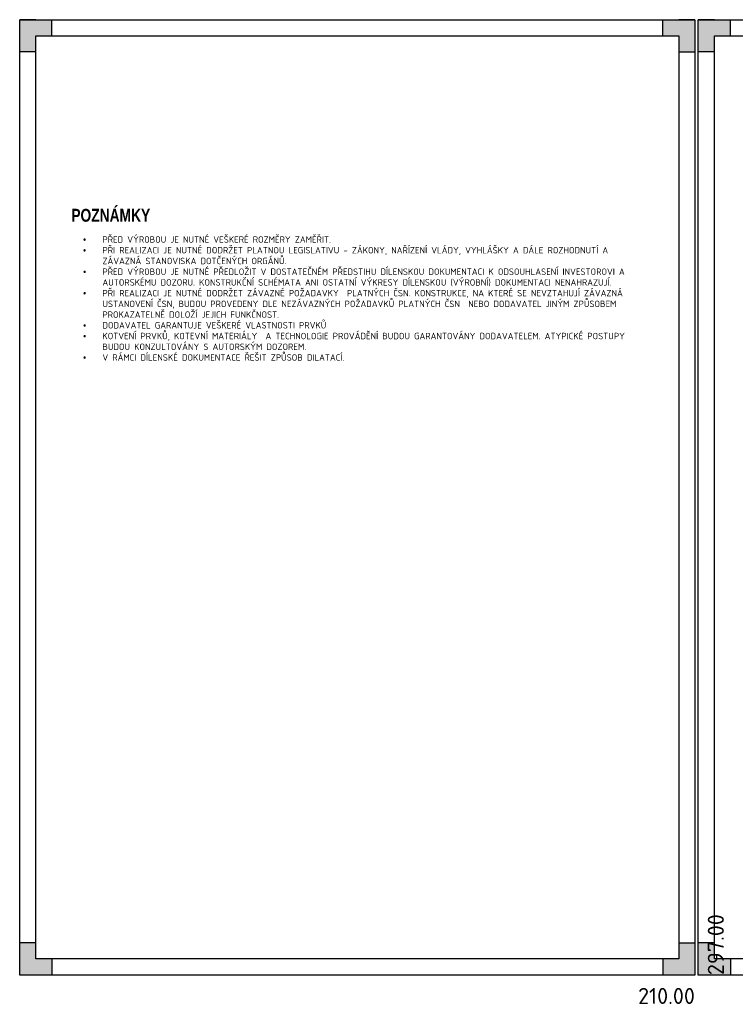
# Model space of a CAD drawing. Header units: millimetres. Extents: x 22307 to 146397, y -26976 to 3633.
# Tile 1 of 3: x 22307 to 44563, y -26976 to 3633. Entities that reach past the tile are written whole.
import ezdxf

# ---------------------------------------------------------------- set-up
doc = ezdxf.new("R2010")
doc.units = ezdxf.units.MM
doc.header["$LTSCALE"] = 200
doc.layers.get('Defpoints').update_dxf_attribs({"color": 140})
doc.layers.add('ad_N_leg-text', color=7, linetype='Continuous', lineweight=9)
doc.styles.add('A99_popis', font='isocpeur.ttf')
doc.styles.add('ad_nadpis', font='impact.ttf')
doc.styles.add('ad_popis 100', font='isocpeur.ttf', dxfattribs={"height": 200})

# ---------------------------------------------------------------- blocks, each defined once
blk = doc.blocks.new('*U46')
h = blk.add_hatch(color=0)
h.dxf.hatch_style = 1
h.paths.add_polyline_path([(-210, 287), (-205, 287), (-205, 292), (-200, 292), (-200, 297), (-210, 297)])
h = blk.add_hatch(color=0)
h.dxf.hatch_style = 1
h.paths.add_polyline_path([(0, 287), (-5, 287), (-5, 292), (-10, 292), (-10, 297), (0, 297)])
h = blk.add_hatch(color=0)
h.dxf.hatch_style = 1
h.paths.add_polyline_path([(-210, 10), (-205, 10), (-205, 5), (-200, 5), (-200, 0), (-210, 0)])
h = blk.add_hatch(color=0)
h.dxf.hatch_style = 1
h.paths.add_polyline_path([(0, 0), (0, 10), (-5, 10), (-5, 5), (-10, 5), (-10, 0)])
at = {"color": 0}
for p, q in [((-210, 292), (-210, 297)), ((-205, 297), (-210, 297)), ((-210, 0), (-210, 297)), ((-210, 297), (0, 297)), ((-200, 292), (-200, 297)), ((-10, 292), (-10, 297)), ((0, 297), (-5, 297)), ((0, 297), (0, 0)), ((-205, 5), (-205, 292)), ((-205, 292), (-5, 292)), ((-5, 292), (-5, 5)), ((-205, 287), (-210, 287)), ((-5, 287), (0, 287)), ((-205, 10), (-210, 10)), ((-5, 10), (0, 10)), ((-210, 0), (-210, 5)), ((-5, 5), (-205, 5)), ((-200, 5), (-200, 0)), ((-10, 5), (-10, 0)), ((0, 0), (-210, 0))]:
    blk.add_line(p, q, dxfattribs=at)
at = {"layer": 'Defpoints', "color": 0, "insert": (4, 0), "char_height": 5, "attachment_point": 1, "rotation": 90, "style": 'A99_popis'}
blk.add_mtext('297.00', dxfattribs=at)
at = {"layer": 'Defpoints', "color": 0, "insert": (0, -4), "char_height": 5, "attachment_point": 3, "style": 'A99_popis'}
blk.add_mtext('210.00', dxfattribs=at)

msp = doc.modelspace()

# ---------------------------------------------------------------- block references
at = {"layer": 'Defpoints', "ltscale": 0.1, "xscale": 100, "yscale": 100, "zscale": 100}
for p in [(43307, -26067), (64412, -26067)]:
    msp.add_blockref('*U46', p, dxfattribs=at)

# ---------------------------------------------------------------- texts
at = {"layer": 'ad_N_leg-text', "style": 'ad_nadpis'}
msp.add_text('POZNÁMKY', height=400, dxfattribs=at).set_placement((23912, -2647))
at = {"layer": 'ad_N_leg-text', "insert": (24280, -3101), "char_height": 200, "width": 17242.52, "attachment_point": 1, "style": 'ad_popis 100'}
msp.add_mtext('\\pi-600,l600,t600;{\\fSymbol|b0|i0|c2|p18;·^I}PŘED VÝROBOU JE NUTNÉ VEŠKERÉ ROZMĚRY ZAMĚŘIT.\\P{\\fSymbol|b0|i0|c2|p18;·^I}PŘI REALIZACI JE NUTNÉ DODRŽET PLATNOU LEGISLATIVU - ZÁKONY, NAŘÍZENÍ VLÁDY, VYHLÁŠKY A DÁLE ROZHODNUTÍ A ZÁVAZNÁ STANOVISKA DOTČENÝCH ORGÁNŮ.\\P{\\fSymbol|b0|i0|c2|p18;·^I}PŘED VÝROBOU JE NUTNÉ PŘEDLOŽIT V DOSTATEČNÉM PŘEDSTIHU DÍLENSKOU DOKUMENTACI K ODSOUHLASENÍ INVESTOROVI A  AUTORSKÉMU DOZORU. KONSTRUKČNÍ SCHÉMATA ANI OSTATNÍ VÝKRESY DÍLENSKOU (VÝROBNÍ) DOKUMENTACI NENAHRAZUJÍ.\\P{\\fSymbol|b0|i0|c2|p18;·^I}PŘI REALIZACI JE NUTNÉ DODRŽET ZÁVAZNÉ POŽADAVKY  PLATNÝCH ČSN. KONSTRUKCE, NA KTERÉ SE NEVZTAHUJÍ ZÁVAZNÁ USTANOVENÍ ČSN, BUDOU PROVEDENY DLE NEZÁVAZNÝCH POŽADAVKŮ PLATNÝCH ČSN  NEBO DODAVATEL JINÝM ZPŮSOBEM PROKAZATELNĚ DOLOŽÍ JEJICH FUNKČNOST.\\P{\\fSymbol|b0|i0|c2|p18;·^I}DODAVATEL GARANTUJE VEŠKERÉ VLASTNOSTI PRVKŮ\\P{\\fSymbol|b0|i0|c2|p18;·^I}KOTVENÍ PRVKŮ, KOTEVNÍ MATERIÁLY  A TECHNOLOGIE PROVÁDĚNÍ BUDOU GARANTOVÁNY DODAVATELEM. ATYPICKÉ POSTUPY BUDOU KONZULTOVÁNY S AUTORSKÝM DOZOREM.\\P{\\fSymbol|b0|i0|c2|p18;·^I}V RÁMCI DÍLENSKÉ DOKUMENTACE ŘEŠIT ZPŮSOB DILATACÍ.', dxfattribs=at)

doc.saveas('drawing.dxf')
